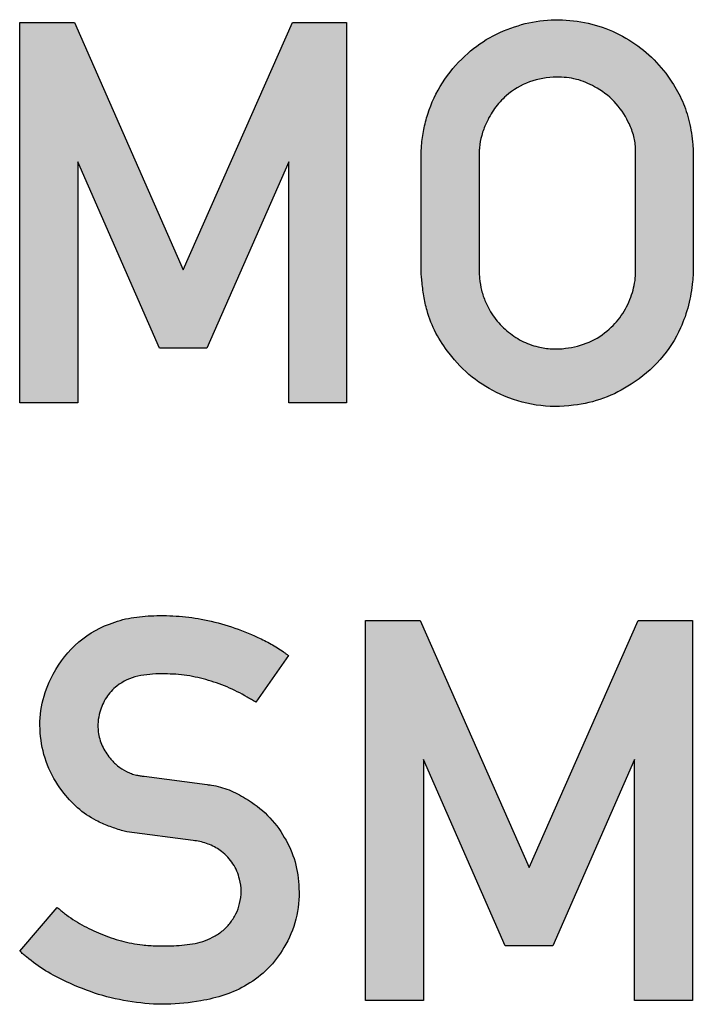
# Model space of a CAD drawing. Header units: millimetres. Extents: x 323 to 1308, y -2862 to -561.
# Tile 1 of 5: x 353 to 598, y -2862 to -2509. Entities that reach past the tile are written whole.
import ezdxf

# ---------------------------------------------------------------- set-up
doc = ezdxf.new("R2010")
doc.units = ezdxf.units.MM
doc.header["$LTSCALE"] = 5
doc.layers.add('Značka', color=7, linetype='Continuous')

msp = doc.modelspace()

# ---------------------------------------------------------------- hatches: boundary and pattern name
at = {"layer": 'Značka'}
h = msp.add_hatch(color=7, dxfattribs=at)
h.dxf.hatch_style = 1
h.paths.add_polyline_path([(833.1141529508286, -2646.4833953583), (833.1141529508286, -2510.403395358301), (853.7954781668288, -2510.403395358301), (853.7954781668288, -2626.9644205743), (920.5313781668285, -2626.9644205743), (920.5313781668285, -2646.4833953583)])
edge = h.paths.add_edge_path()
edge.add_arc((896.5636887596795, -2565.534595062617), 187.5223165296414, 176.9327655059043, 177.2776663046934, ccw=False)
edge.add_arc((771.7022282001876, -2558.843891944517), 62.48172375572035, 175.8978275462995, 176.9328198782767, ccw=False)
edge.add_arc((755.9379601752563, -2557.756512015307), 46.68007655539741, 168.816143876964, 175.8449174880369, ccw=False)
edge.add_arc((755.5285336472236, -2557.675109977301), 46.26263653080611, 161.6982445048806, 168.8166945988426, ccw=False)
edge.add_arc((756.4551255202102, -2557.163274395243), 46.98805345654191, 147.4734645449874, 162.6456333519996, ccw=False)
edge.add_arc((755.3336267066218, -2556.354855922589), 45.60785919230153, 131.9022965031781, 147.5721987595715, ccw=False)
edge.add_arc((755.9124649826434, -2554.688205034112), 44.78060351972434, 119.7193619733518, 133.8780914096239, ccw=False)
edge.add_arc((756.6169273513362, -2555.866966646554), 46.15356248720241, 106.03477966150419, 119.7534097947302, ccw=False)
edge.add_arc((757.8208324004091, -2556.095858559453), 46.71889975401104, 94.24845662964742, 107.37638287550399, ccw=False)
edge.add_arc((757.8337207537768, -2555.901183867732), 46.52572277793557, 81.10013104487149, 94.2820451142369, ccw=False)
edge.add_arc((758.8513495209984, -2555.891766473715), 46.3698521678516, 69.31148411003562, 82.34069703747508, ccw=False)
edge.add_arc((759.0671592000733, -2555.416837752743), 45.84931914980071, 56.19094870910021, 69.35410588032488, ccw=False)
edge.add_arc((759.7491982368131, -2556.133107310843), 46.07507220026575, 44.71256386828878, 57.39136169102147, ccw=False)
edge.add_arc((758.5391449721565, -2557.360904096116), 47.79881256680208, 32.49793953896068, 44.73796915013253, ccw=False)
edge.add_arc((761.0037109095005, -2556.995750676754), 45.53532508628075, 23.92126656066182, 33.7766519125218, ccw=False)
edge.add_arc((766.1772259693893, -2554.720812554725), 39.8837569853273, 12.760014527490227, 23.947458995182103, ccw=False)
edge.add_arc((761.0568203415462, -2556.459054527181), 45.26514814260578, 8.268595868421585, 13.47441546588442, ccw=False)
edge.add_arc((727.2644353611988, -2561.373744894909), 79.41305372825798, 5.303093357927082, 8.271329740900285, ccw=False)
edge.add_line((806.3375781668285, -2554.034045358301), (806.4022775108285, -2554.707377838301))
edge.add_line((806.4022775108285, -2554.707377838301), (806.4651529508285, -2555.3806705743))
edge.add_line((806.4651529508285, -2555.3806705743), (806.4651529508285, -2600.9532953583))
edge.add_arc((526.4283815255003, -2576.050018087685), 281.1418975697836, 354.70347469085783, 354.9181348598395, ccw=False)
edge.add_arc((712.8772560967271, -2593.334713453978), 93.89355038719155, 354.06016859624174, 354.70332923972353, ccw=False)
edge.add_arc((746.5730192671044, -2597.021883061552), 59.99740393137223, 346.0369194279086, 354.23244623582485, ccw=False)
edge.add_arc((761.1707327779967, -2600.665662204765), 44.95180276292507, 335.0979771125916, 346.0544218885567, ccw=False)
edge.add_arc((762.4553903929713, -2602.396000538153), 43.07027380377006, 318.4455996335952, 336.4663585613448, ccw=False)
edge.add_arc((759.6699612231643, -2600.100473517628), 46.67755810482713, 301.8821175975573, 318.60499796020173, ccw=False)
edge.add_arc((758.5198951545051, -2601.39465053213), 46.21588524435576, 290.17938931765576, 303.940672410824, ccw=False)
edge.add_arc((758.4905151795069, -2601.305176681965), 46.31000198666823, 276.4755900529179, 290.17532083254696, ccw=False)
edge.add_arc((757.3511208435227, -2600.450777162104), 47.29879336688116, 261.46043003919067, 277.7303738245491, ccw=False)
edge.add_arc((756.9621136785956, -2602.398669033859), 45.31483261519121, 244.6099909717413, 261.58111305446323, ccw=False)
edge.add_arc((755.6053546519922, -2602.320734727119), 44.82118067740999, 231.1060000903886, 246.21976812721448, ccw=False)
edge.add_arc((757.5997759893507, -2599.795504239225), 48.0388619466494, 217.0240590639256, 231.1456808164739, ccw=False)
edge.add_arc((755.3702423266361, -2600.009153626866), 46.14507593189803, 207.696109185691, 218.4793489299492, ccw=False)
edge.add_arc((749.9499989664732, -2602.829332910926), 40.03509372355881, 195.392204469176, 207.7278423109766, ccw=False)
edge.add_arc((754.6341566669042, -2600.955560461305), 45.05210510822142, 189.1839883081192, 196.1085723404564, ccw=False)
edge.add_arc((786.2437418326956, -2595.834182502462), 77.07388394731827, 185.1401053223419, 189.1919192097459, ccw=False)
edge.add_arc((865.1135045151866, -2587.616255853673), 156.3667384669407, 185.088338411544, 185.5500662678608, ccw=False)
edge.add_line((709.3629858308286, -2601.484667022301), (709.2530029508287, -2600.230370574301))
edge.add_line((709.2530029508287, -2600.230370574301), (709.2530029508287, -2556.628070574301))
edge = h.paths.add_edge_path(flags=16)
edge.add_line((729.9768529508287, -2556.713120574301), (729.9768529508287, -2600.2445453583))
edge.add_arc((850.0526710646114, -2592.168507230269), 120.3471000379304, 183.8477944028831, 184.2403103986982)
edge.add_arc((770.0943199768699, -2598.096719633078), 40.16928757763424, 184.2404850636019, 185.4169948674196)
edge.add_arc((758.9697125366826, -2599.148441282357), 28.99507641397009, 185.4232756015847, 194.033920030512)
edge.add_arc((756.2659288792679, -2599.833038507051), 26.20598348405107, 194.015322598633, 203.5623478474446)
edge.add_arc((756.0678350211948, -2600.525031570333), 25.75376688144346, 202.3272666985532, 216.7231877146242)
edge.add_arc((757.1332671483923, -2599.756164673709), 27.06749828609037, 216.6791546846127, 230.4537109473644)
edge.add_arc((757.5779028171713, -2600.471529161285), 26.81086193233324, 228.7473842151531, 242.3494229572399)
edge.add_arc((756.5685364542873, -2602.460973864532), 24.58021566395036, 242.2814358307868, 257.0040953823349)
edge.add_arc((757.0816922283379, -2602.717532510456), 24.45198865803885, 255.6971654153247, 267.2656686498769)
edge.add_arc((757.2457422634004, -2599.254536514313), 27.91886796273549, 267.2684163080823, 277.4761284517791)
edge.add_arc((757.5684883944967, -2597.67258938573), 29.45006850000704, 276.4530509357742, 293.3613000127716)
edge.add_arc((759.2071905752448, -2601.276853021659), 25.49159247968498, 293.1923347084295, 312.6275359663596)
edge.add_arc((760.0602514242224, -2600.954984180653), 25.16490869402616, 310.7018161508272, 327.5457622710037)
edge.add_arc((756.6833824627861, -2598.754147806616), 29.19543963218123, 327.4574592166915, 342.0094179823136)
edge.add_arc((759.7300540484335, -2598.968973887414), 26.24171896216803, 340.4007628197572, 348.0070264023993)
edge.add_arc((765.565868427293, -2600.208161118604), 20.27578951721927, 348.0056293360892, 357.773654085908)
edge.add_arc((761.4542711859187, -2599.843163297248), 24.39932352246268, 357.2922615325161, 358.3244697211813)
edge.add_line((785.8431625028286, -2600.556583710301), (785.8547029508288, -2600.116970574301))
edge.add_line((785.8547029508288, -2600.116970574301), (785.8547029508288, -2556.812345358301))
edge.add_arc((716.6812490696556, -2555.652181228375), 69.18318222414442, 359.0391360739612, 359.6793848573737)
edge.add_arc((762.8895181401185, -2555.91050008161), 22.97419111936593, 359.6787473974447, 361.6043721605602)
edge.add_arc((766.611064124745, -2555.940870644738), 19.25542449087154, 2.004750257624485, 16.33490552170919)
edge.add_arc((760.8067180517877, -2557.626650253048), 25.2996052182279, 16.30150420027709, 27.36673366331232)
edge.add_arc((757.0956416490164, -2558.605639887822), 29.05741607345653, 25.71708485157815, 43.30806408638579)
edge.add_arc((758.9212084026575, -2556.790484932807), 26.48403103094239, 43.15954388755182, 62.31465140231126)
edge.add_arc((758.6049646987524, -2555.217045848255), 25.25790795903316, 60.02047006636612, 76.00661059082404)
edge.add_arc((758.2583053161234, -2556.587677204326), 26.67169009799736, 75.99599962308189, 91.25357223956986)
edge.add_arc((757.60114943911, -2557.908690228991), 27.98641657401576, 89.84921112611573, 110.0838464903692)
edge.add_arc((756.4487096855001, -2555.150627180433), 25.00069221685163, 109.7738689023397, 132.1902614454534)
edge.add_arc((755.4022091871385, -2555.313834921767), 24.43482314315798, 130.1146669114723, 144.4983107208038)
edge.add_arc((759.9013574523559, -2558.534144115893), 29.96769420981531, 144.4813484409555, 156.2496676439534)
edge.add_arc((758.6859789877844, -2558.690513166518), 28.92514400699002, 154.9964511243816, 164.0506596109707)
edge.add_arc((752.361853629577, -2556.891640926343), 22.35015985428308, 164.0297288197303, 175.6499732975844)
edge.add_arc((756.6756840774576, -2557.571018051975), 26.70539023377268, 174.8985658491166, 176.5288122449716)
edge.add_arc((810.1052899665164, -2560.812232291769), 80.23321715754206, 176.5286074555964, 177.0714860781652)
h.paths.add_polyline_path([(641.1421281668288, -2646.4833953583), (641.1421281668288, -2528.745845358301), (603.3090529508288, -2528.745845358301), (603.3090529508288, -2510.417570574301), (699.5998281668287, -2510.417570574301), (699.5998281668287, -2528.745845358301), (661.7525781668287, -2528.745845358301), (661.7525781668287, -2646.4833953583)])
edge = h.paths.add_edge_path()
edge.add_arc((683.7685887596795, -2565.534595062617), 187.5223165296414, 176.9327655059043, 177.2776663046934, ccw=False)
edge.add_arc((558.9071282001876, -2558.843891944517), 62.48172375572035, 175.8978275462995, 176.9328198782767, ccw=False)
edge.add_arc((543.1428601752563, -2557.756512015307), 46.68007655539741, 168.816143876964, 175.8449174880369, ccw=False)
edge.add_arc((542.7334336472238, -2557.675109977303), 46.26263653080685, 161.6982445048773, 168.8166945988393, ccw=False)
edge.add_arc((543.6600255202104, -2557.163274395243), 46.98805345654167, 147.4734645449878, 162.6456333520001, ccw=False)
edge.add_arc((542.5385267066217, -2556.354855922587), 45.60785919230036, 131.9022965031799, 147.5721987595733, ccw=False)
edge.add_arc((543.1173649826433, -2554.688205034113), 44.78060351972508, 119.7193619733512, 133.8780914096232, ccw=False)
edge.add_arc((543.8218273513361, -2555.866966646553), 46.15356248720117, 106.0347796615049, 119.753409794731, ccw=False)
edge.add_arc((545.025732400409, -2556.095858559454), 46.71889975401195, 94.24845662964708, 107.3763828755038, ccw=False)
edge.add_arc((545.0386207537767, -2555.901183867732), 46.52572277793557, 81.10013104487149, 94.2820451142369, ccw=False)
edge.add_arc((546.0562495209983, -2555.891766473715), 46.36985216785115, 69.31148411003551, 82.34069703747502, ccw=False)
edge.add_arc((546.2720592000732, -2555.416837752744), 45.84931914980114, 56.19094870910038, 69.35410588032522, ccw=False)
edge.add_arc((546.9540982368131, -2556.133107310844), 46.07507220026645, 44.71256386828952, 57.39136169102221, ccw=False)
edge.add_arc((545.7440449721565, -2557.360904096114), 47.7988125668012, 32.49793953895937, 44.73796915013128, ccw=False)
edge.add_arc((548.2086109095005, -2556.995750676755), 45.53532508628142, 23.921266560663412, 33.77665191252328, ccw=False)
edge.add_arc((553.3821259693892, -2554.720812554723), 39.88375698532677, 12.760014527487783, 23.94745899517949, ccw=False)
edge.add_arc((548.2617203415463, -2556.459054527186), 45.26514814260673, 8.268595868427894, 13.474415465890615, ccw=False)
edge.add_arc((514.4693353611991, -2561.373744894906), 79.41305372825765, 5.303093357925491, 8.271329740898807, ccw=False)
edge.add_line((593.5424781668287, -2554.034045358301), (593.6071775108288, -2554.707377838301))
edge.add_line((593.6071775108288, -2554.707377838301), (593.6700529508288, -2555.3806705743))
edge.add_line((593.6700529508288, -2555.3806705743), (593.6700529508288, -2600.9532953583))
edge.add_arc((313.6332815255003, -2576.050018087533), 281.1418975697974, 354.70347469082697, 354.9181348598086, ccw=False)
edge.add_arc((500.0821560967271, -2593.334713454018), 93.89355038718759, 354.06016859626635, 354.7033292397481, ccw=False)
edge.add_arc((533.7779192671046, -2597.021883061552), 59.99740393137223, 346.0369194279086, 354.23244623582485, ccw=False)
edge.add_arc((548.3756327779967, -2600.665662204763), 44.95180276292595, 335.0979771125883, 346.0544218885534, ccw=False)
edge.add_arc((549.6602903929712, -2602.396000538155), 43.07027380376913, 318.44559963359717, 336.4663585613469, ccw=False)
edge.add_arc((546.8748612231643, -2600.100473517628), 46.67755810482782, 301.88211759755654, 318.604997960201, ccw=False)
edge.add_arc((545.724795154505, -2601.39465053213), 46.21588524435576, 290.17938931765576, 303.940672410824, ccw=False)
edge.add_arc((545.6954151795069, -2601.305176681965), 46.31000198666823, 276.4755900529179, 290.17532083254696, ccw=False)
edge.add_arc((544.5560208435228, -2600.450777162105), 47.29879336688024, 261.46043003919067, 277.7303738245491, ccw=False)
edge.add_arc((544.1670136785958, -2602.398669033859), 45.31483261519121, 244.6099909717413, 261.58111305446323, ccw=False)
edge.add_arc((542.8102546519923, -2602.320734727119), 44.82118067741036, 231.1060000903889, 246.2197681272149, ccw=False)
edge.add_arc((544.8046759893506, -2599.795504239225), 48.03886194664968, 217.024059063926, 231.1456808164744, ccw=False)
edge.add_arc((542.5751423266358, -2600.009153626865), 46.14507593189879, 207.6961091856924, 218.4793489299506, ccw=False)
edge.add_arc((537.1548989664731, -2602.829332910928), 40.03509372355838, 195.3922044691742, 207.7278423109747, ccw=False)
edge.add_arc((541.8390566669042, -2600.955560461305), 45.05210510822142, 189.1839883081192, 196.1085723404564, ccw=False)
edge.add_arc((573.4486418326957, -2595.834182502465), 77.07388394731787, 185.1401053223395, 189.1919192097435, ccw=False)
edge.add_arc((652.3184045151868, -2587.616255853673), 156.3667384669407, 185.088338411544, 185.5500662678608, ccw=False)
edge.add_line((496.5678858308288, -2601.484667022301), (496.4579029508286, -2600.230370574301))
edge.add_line((496.4579029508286, -2600.230370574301), (496.4579029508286, -2556.628070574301))
edge = h.paths.add_edge_path(flags=16)
edge.add_line((517.1817529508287, -2556.713120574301), (517.1817529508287, -2600.2445453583))
edge.add_arc((637.2575710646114, -2592.168507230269), 120.3471000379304, 183.8477944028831, 184.2403103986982)
edge.add_arc((557.2992199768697, -2598.096719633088), 40.16928757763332, 184.2404850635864, 185.4169948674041)
edge.add_arc((546.1746125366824, -2599.148441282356), 28.99507641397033, 185.4232756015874, 194.0339200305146)
edge.add_arc((543.4708288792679, -2599.833038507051), 26.20598348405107, 194.015322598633, 203.5623478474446)
edge.add_arc((543.2727350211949, -2600.525031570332), 25.75376688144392, 202.327266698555, 216.723187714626)
edge.add_arc((544.3381671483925, -2599.756164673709), 27.06749828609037, 216.6791546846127, 230.4537109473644)
edge.add_arc((544.7828028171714, -2600.471529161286), 26.81086193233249, 228.747384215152, 242.3494229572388)
edge.add_arc((543.7734364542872, -2602.460973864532), 24.58021566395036, 242.2814358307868, 257.0040953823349)
edge.add_arc((544.2865922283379, -2602.717532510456), 24.45198865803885, 255.6971654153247, 267.2656686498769)
edge.add_arc((544.4506422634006, -2599.254536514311), 27.91886796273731, 267.268416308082, 277.4761284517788)
edge.add_arc((544.773388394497, -2597.67258938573), 29.45006850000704, 276.4530509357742, 293.3613000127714)
edge.add_arc((546.4120905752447, -2601.27685302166), 25.49159247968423, 293.1923347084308, 312.6275359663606)
edge.add_arc((547.2651514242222, -2600.954984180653), 25.16490869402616, 310.7018161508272, 327.5457622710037)
edge.add_arc((543.8882824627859, -2598.754147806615), 29.19543963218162, 327.4574592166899, 342.009417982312)
edge.add_arc((546.9349540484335, -2598.968973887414), 26.24171896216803, 340.4007628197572, 348.0070264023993)
edge.add_arc((552.7707684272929, -2600.208161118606), 20.27578951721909, 348.0056293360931, 357.7736540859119)
edge.add_arc((548.6591711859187, -2599.843163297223), 24.39932352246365, 357.2922615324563, 358.3244697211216)
edge.add_line((573.0480625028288, -2600.556583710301), (573.0596029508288, -2600.116970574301))
edge.add_line((573.0596029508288, -2600.116970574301), (573.0596029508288, -2556.812345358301))
edge.add_arc((503.8861490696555, -2555.652181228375), 69.18318222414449, 359.0391360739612, 359.6793848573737)
edge.add_arc((550.0944181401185, -2555.91050008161), 22.97419111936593, 359.6787473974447, 361.6043721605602)
edge.add_arc((553.8159641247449, -2555.940870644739), 19.25542449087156, 2.004750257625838, 16.33490552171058)
edge.add_arc((548.0116180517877, -2557.626650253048), 25.29960521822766, 16.30150420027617, 27.3667336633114)
edge.add_arc((544.3005416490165, -2558.605639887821), 29.05741607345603, 25.71708485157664, 43.30806408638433)
edge.add_arc((546.1261084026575, -2556.790484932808), 26.48403103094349, 43.15954388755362, 62.31465140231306)
edge.add_arc((545.8098646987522, -2555.217045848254), 25.25790795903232, 60.02047006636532, 76.00661059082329)
edge.add_arc((545.4632053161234, -2556.587677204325), 26.67169009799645, 75.99599962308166, 91.25357223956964)
edge.add_arc((544.8060494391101, -2557.908690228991), 27.98641657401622, 89.84921112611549, 110.0838464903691)
edge.add_arc((543.6536096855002, -2555.150627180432), 25.00069221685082, 109.7738689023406, 132.1902614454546)
edge.add_arc((542.6071091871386, -2555.313834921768), 24.43482314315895, 130.11466691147, 144.4983107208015)
edge.add_arc((547.106257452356, -2558.534144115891), 29.96769420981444, 144.4813484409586, 156.2496676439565)
edge.add_arc((545.8908789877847, -2558.690513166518), 28.92514400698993, 154.9964511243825, 164.0506596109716)
edge.add_arc((539.5667536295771, -2556.891640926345), 22.35015985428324, 164.0297288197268, 175.6499732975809)
edge.add_arc((543.8805840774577, -2557.571018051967), 26.7053902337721, 174.8985658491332, 176.5288122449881)
edge.add_arc((597.3101899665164, -2560.812232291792), 80.23321715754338, 176.5286074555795, 177.0714860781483)
h.paths.add_polyline_path([(352.9643781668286, -2646.469220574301), (352.9643781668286, -2510.417570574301), (372.4550029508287, -2510.417570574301), (411.3937281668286, -2598.8270453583), (450.4175029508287, -2510.417570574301), (469.7947281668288, -2510.417570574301), (469.7947281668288, -2646.469220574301), (449.0850529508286, -2646.469220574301), (449.0850529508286, -2560.1718205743), (419.8562029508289, -2626.9077205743), (402.8887281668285, -2626.9077205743), (373.6882281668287, -2560.1718205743), (373.6882281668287, -2646.469220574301)])
h = msp.add_hatch(color=7, dxfattribs=at)
h.dxf.hatch_style = 1
h.paths.add_polyline_path([(1068.617603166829, -2860.309220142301), (1023.569453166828, -2724.2433953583), (1045.668278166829, -2724.2433953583), (1077.179303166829, -2828.7981953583), (1108.775378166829, -2724.2433953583), (1130.675753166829, -2724.2433953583), (1085.712653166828, -2860.309220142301)])
edge = h.paths.add_edge_path()
edge.add_arc((1104.028988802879, -2779.374537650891), 187.5223136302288, 176.9327830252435, 177.2776838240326, ccw=False)
edge.add_arc((979.1675281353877, -2772.683899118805), 62.48172420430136, 175.8978209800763, 176.9328133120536, ccw=False)
edge.add_arc((963.4032602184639, -2771.596512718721), 46.68007664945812, 168.8161430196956, 175.8449166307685, ccw=False)
edge.add_arc((962.9938337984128, -2771.515111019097), 46.26263679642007, 161.6982432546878, 168.8166933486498, ccw=False)
edge.add_arc((963.920425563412, -2771.003273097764), 46.98805290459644, 147.473465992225, 162.6456347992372, ccw=False)
edge.add_arc((962.7989267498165, -2770.19485717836), 45.60786001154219, 131.9022952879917, 147.5721975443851, ccw=False)
edge.add_arc((963.3777650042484, -2768.528203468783), 44.78060225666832, 119.719363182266, 133.8780926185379, ccw=False)
edge.add_arc((964.082227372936, -2769.70696826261), 46.15356398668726, 106.03477887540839, 119.75340900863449, ccw=False)
edge.add_arc((965.2861324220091, -2769.935856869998), 46.71889808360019, 94.24845702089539, 107.37638326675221, ccw=False)
edge.add_arc((965.2990206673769, -2769.741184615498), 46.52572353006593, 81.10013108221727, 94.28204515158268, ccw=False)
edge.add_arc((966.3166494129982, -2769.731765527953), 46.36985124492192, 69.3114838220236, 82.34069674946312, ccw=False)
edge.add_arc((966.5324592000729, -2769.256839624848), 45.84932082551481, 56.19094978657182, 69.35410695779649, ccw=False)
edge.add_arc((967.2144982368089, -2769.973105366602), 46.07507067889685, 44.71256233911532, 57.39136016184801, ccw=False)
edge.add_arc((966.0044448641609, -2771.200905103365), 47.79881319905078, 32.49794048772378, 44.73797009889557, ccw=False)
edge.add_arc((968.4690109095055, -2770.835750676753), 45.53532508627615, 23.921266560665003, 33.77665191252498, ccw=False)
edge.add_arc((973.6425260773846, -2768.560813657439), 39.88375733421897, 12.760016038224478, 23.947460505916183, ccw=False)
edge.add_arc((968.5221205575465, -2770.299054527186), 45.26514814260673, 8.268595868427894, 13.474415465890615, ccw=False)
edge.add_arc((934.7297354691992, -2775.213740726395), 79.4130532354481, 5.303090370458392, 8.271326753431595, ccw=False)
edge.add_line((1013.802878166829, -2767.874045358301), (1013.867577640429, -2768.547377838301))
edge.add_line((1013.867577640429, -2768.547377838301), (1013.930453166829, -2769.220670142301))
edge.add_line((1013.930453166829, -2769.220670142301), (1013.930453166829, -2814.793295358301))
edge.add_arc((733.8936816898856, -2789.890006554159), 281.1418986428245, 354.7034723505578, 354.91813251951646, ccw=False)
edge.add_arc((920.3425562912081, -2807.174717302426), 93.89355001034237, 354.06017093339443, 354.7033315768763, ccw=False)
edge.add_arc((954.0383193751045, -2810.861881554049), 59.99740419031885, 346.03691800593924, 354.2324448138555, ccw=False)
edge.add_arc((968.6360350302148, -2814.505661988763), 44.95180062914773, 335.0979761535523, 346.0544209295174, ccw=False)
edge.add_arc((969.920689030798, -2816.236000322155), 43.07027496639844, 318.4456006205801, 336.4663595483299, ccw=False)
edge.add_arc((967.1352613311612, -2813.940474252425), 46.67755753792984, 301.88211818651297, 318.6049985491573, ccw=False)
edge.add_arc((965.985195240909, -2815.234649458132), 46.21588620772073, 290.17938870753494, 303.9406718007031, ccw=False)
edge.add_arc((965.9558170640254, -2815.145177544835), 46.31000051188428, 276.47558818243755, 290.17531896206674, ccw=False)
edge.add_arc((964.8164193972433, -2814.290775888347), 47.29879442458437, 261.4604318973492, 277.73037568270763, ccw=False)
edge.add_arc((964.4274136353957, -2816.238669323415), 45.31483233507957, 244.6099908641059, 261.58111294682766, ccw=False)
edge.add_arc((963.0706546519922, -2816.160734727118), 44.82118067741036, 231.1060000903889, 246.2197681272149, ccw=False)
edge.add_arc((965.0650777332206, -2813.635504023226), 48.03886320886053, 217.0240576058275, 231.1456793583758, ccw=False)
edge.add_arc((962.8355399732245, -2813.849152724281), 46.14507438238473, 207.6961114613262, 218.4793512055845, ccw=False)
edge.add_arc((957.415299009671, -2816.669334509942), 40.03509313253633, 195.3922023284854, 207.7278401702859, ccw=False)
edge.add_arc((962.0994567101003, -2814.795557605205), 45.05210573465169, 189.1839918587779, 196.108575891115, ccw=False)
edge.add_arc((993.7090418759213, -2809.674187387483), 77.07388333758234, 185.140101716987, 189.191915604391, ccw=False)
edge.add_arc((1072.578804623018, -2801.456229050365), 156.3667409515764, 185.088348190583, 185.5500760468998, ccw=False)
edge.add_line((916.8282858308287, -2815.324667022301), (916.7183031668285, -2814.070370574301))
edge.add_line((916.7183031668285, -2814.070370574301), (916.7183031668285, -2770.468070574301))
edge = h.paths.add_edge_path(flags=16)
edge.add_line((937.4421531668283, -2770.5531205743), (937.4421531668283, -2814.0845453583))
edge.add_arc((1057.517971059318, -2806.008551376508), 120.3470968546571, 183.8477734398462, 184.2402894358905)
edge.add_arc((977.5596199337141, -2811.936715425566), 40.16928793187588, 184.2404910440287, 185.4170008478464)
edge.add_arc((966.4350124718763, -2812.988442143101), 28.99507626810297, 185.4232739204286, 194.0339183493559)
edge.add_arc((963.7312289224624, -2813.673036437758), 26.20598415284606, 194.0153268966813, 203.5623521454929)
edge.add_arc((963.5331350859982, -2814.365032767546), 25.75376628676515, 202.3272643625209, 216.7231853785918)
edge.add_arc((964.598567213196, -2813.596163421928), 27.067499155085, 216.6791566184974, 230.4537128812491)
edge.add_arc((965.0432029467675, -2814.31152988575), 26.81086133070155, 228.7473833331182, 242.3494220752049)
edge.add_arc((964.0338365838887, -2816.300973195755), 24.58021629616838, 242.2814363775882, 257.0040959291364)
edge.add_arc((964.54699233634, -2816.557533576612), 24.45198759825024, 255.6971650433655, 267.2656682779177)
edge.add_arc((964.7110423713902, -2813.094535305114), 27.91886917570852, 267.2684162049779, 277.4761283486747)
edge.add_arc((965.0337884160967, -2811.512590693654), 29.45006722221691, 276.4530515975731, 293.3613006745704)
edge.add_arc((966.6724905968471, -2815.116851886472), 25.49159344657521, 293.1923333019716, 312.6275345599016)
edge.add_arc((967.5255515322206, -2814.794984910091), 25.16490821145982, 310.7018174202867, 327.5457635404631)
edge.add_arc((964.148682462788, -2812.594147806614), 29.19543963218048, 327.4574592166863, 342.0094179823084)
edge.add_arc((967.1953539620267, -2812.808975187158), 26.24171860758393, 340.4007655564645, 348.0070291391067)
edge.add_arc((973.031168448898, -2814.048158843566), 20.27578979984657, 348.005622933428, 357.7736476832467)
edge.add_arc((968.9195712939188, -2813.68317528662), 24.39932306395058, 357.2922896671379, 358.3244978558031)
edge.add_line((993.3084625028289, -2814.396583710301), (993.3200031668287, -2813.956970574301))
edge.add_line((993.3200031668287, -2813.956970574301), (993.3200031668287, -2770.652345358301))
edge.add_arc((924.1465491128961, -2769.492212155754), 69.1831818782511, 359.0391616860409, 359.6794104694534)
edge.add_arc((970.3548053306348, -2769.750489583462), 22.97420385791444, 359.6787213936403, 361.6043461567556)
edge.add_arc((974.0763659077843, -2769.780871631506), 19.25542297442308, 2.004754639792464, 16.3349099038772)
edge.add_arc((968.2720181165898, -2771.46664869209), 25.29960463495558, 16.30150090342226, 27.36673036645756)
edge.add_arc((964.5609418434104, -2772.445640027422), 29.05741615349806, 25.71708508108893, 43.30806431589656)
edge.add_arc((966.38650859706, -2770.630484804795), 26.48403092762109, 43.15954371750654, 62.3146512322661)
edge.add_arc((966.0702647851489, -2769.057046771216), 25.25790882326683, 60.02047085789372, 76.00661138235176)
edge.add_arc((965.7236054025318, -2770.427676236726), 26.67168912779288, 75.99599939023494, 91.25357200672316)
edge.add_arc((965.0664495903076, -2771.748690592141), 27.98641693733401, 89.84921099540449, 110.083846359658)
edge.add_arc((963.9140097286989, -2768.990627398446), 25.0006924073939, 109.7738686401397, 132.1902611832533)
edge.add_arc((962.8675091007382, -2769.153835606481), 24.43482361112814, 130.1146657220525, 144.4983095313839)
edge.add_arc((967.3666574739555, -2772.374142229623), 29.96769327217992, 144.4813515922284, 156.2496707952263)
edge.add_arc((966.15127916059, -2772.530513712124), 28.92514419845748, 154.9964501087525, 164.0506585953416)
edge.add_arc((959.8271536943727, -2770.731641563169), 22.35015996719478, 164.0297272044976, 175.6499716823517)
edge.add_arc((964.1409840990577, -2771.41101653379), 26.70539012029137, 174.8985690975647, 176.5288154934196)
edge.add_arc((1017.570590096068, -2774.652214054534), 80.23321613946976, 176.5286204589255, 177.0714990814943)
h.paths.add_polyline_path([(792.7721029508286, -2860.323395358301), (792.7721029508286, -2724.2433953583), (813.3825529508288, -2724.2433953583), (813.3825529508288, -2782.630220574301), (869.331278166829, -2782.630220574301), (869.331278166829, -2724.2433953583), (890.0551281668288, -2724.2433953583), (890.0551281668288, -2860.323395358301), (869.331278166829, -2860.323395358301), (869.331278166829, -2800.8734453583), (813.3825529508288, -2800.8734453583), (813.3825529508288, -2860.323395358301)])
edge = h.paths.add_edge_path()
edge.add_arc((603.2248256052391, -2788.52818867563), 168.8697249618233, 347.89134502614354, 348.7658581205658, ccw=False)
edge.add_arc((713.2354580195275, -2812.129165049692), 56.35596878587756, 345.2691163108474, 347.8907068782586, ccw=False)
edge.add_arc((724.6129282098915, -2814.893388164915), 44.65012237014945, 327.99863056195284, 344.98720582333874, ccw=False)
edge.add_arc((723.6786324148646, -2814.429241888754), 45.68852052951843, 311.34775151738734, 328.1259267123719, ccw=False)
edge.add_arc((722.1625124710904, -2815.42051182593), 45.98092418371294, 293.58690857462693, 313.58257490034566, ccw=False)
edge.add_arc((721.9822020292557, -2815.264766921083), 46.19592127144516, 273.81782775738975, 293.71456620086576, ccw=False)
edge.add_arc((720.2822823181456, -2815.550422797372), 46.05603565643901, 257.2501392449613, 275.95206672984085, ccw=False)
edge.add_arc((720.0472085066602, -2816.143559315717), 45.42575108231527, 238.477414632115, 257.3742206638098, ccw=False)
edge.add_arc((719.3459403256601, -2814.790807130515), 46.23065981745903, 221.2869029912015, 240.0950386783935, ccw=False)
edge.add_arc((721.986663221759, -2812.353639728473), 49.82313384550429, 203.8660203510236, 221.3891321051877, ccw=False)
edge.add_arc((715.5139205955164, -2813.565120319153), 43.43997103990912, 194.6269349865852, 205.8593453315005, ccw=False)
edge.add_arc((705.2481759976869, -2816.222063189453), 32.83599795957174, 180.0050731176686, 194.664479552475, ccw=False)
edge.add_arc((711.3798743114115, -2815.660988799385), 38.97177720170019, 179.3498463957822, 180.8291873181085, ccw=False)
edge.add_arc((789.5154421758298, -2816.547167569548), 117.1123702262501, 178.8575314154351, 179.350085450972, ccw=False)
edge.add_line((672.4263529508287, -2814.2121205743), (672.4263529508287, -2768.526095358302))
edge.add_arc((841.8930970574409, -2780.427662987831), 169.8841507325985, 175.5176211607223, 175.9827410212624, ccw=False)
edge.add_arc((729.1313556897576, -2771.588452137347), 56.77649420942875, 174.1242394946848, 175.5171813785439, ccw=False)
edge.add_arc((717.5579974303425, -2770.575046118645), 45.16054147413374, 156.4537355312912, 173.900053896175, ccw=False)
edge.add_arc((717.6084803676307, -2770.446653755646), 45.15574017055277, 139.0344528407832, 156.6286713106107, ccw=False)
edge.add_arc((718.428212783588, -2768.517825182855), 44.55481041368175, 124.83284548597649, 141.5993715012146, ccw=False)
edge.add_arc((719.6327892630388, -2770.175930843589), 46.60387354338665, 108.90552899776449, 124.8840619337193, ccw=False)
edge.add_arc((720.994607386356, -2769.87444180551), 46.78042724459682, 97.04128093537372, 110.6033713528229, ccw=False)
edge.add_arc((720.8808077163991, -2768.754234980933), 45.65472536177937, 83.19387703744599, 97.07187548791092, ccw=False)
edge.add_arc((721.7366927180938, -2769.569879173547), 46.37285124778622, 68.79823353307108, 84.3634214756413, ccw=False)
edge.add_arc((721.3717658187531, -2770.698314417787), 47.55693116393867, 53.68167463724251, 68.88000986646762, ccw=False)
edge.add_arc((722.9651517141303, -2770.658245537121), 46.59797146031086, 42.86749157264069, 55.23127938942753, ccw=False)
edge.add_arc((723.9327195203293, -2769.782458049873), 45.29301317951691, 30.207169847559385, 42.88817599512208, ccw=False)
edge.add_arc((726.0021349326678, -2769.580604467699), 43.4116949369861, 22.58363923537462, 31.35118551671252, ccw=False)
edge.add_arc((728.5177224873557, -2768.548826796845), 40.69276974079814, 13.283391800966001, 22.60251282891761, ccw=False)
edge.add_arc((717.5639524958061, -2771.677883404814), 52.07511527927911, 11.656071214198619, 13.864905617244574, ccw=False)
edge.add_arc((615.5755007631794, -2792.716591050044), 156.2109472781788, 10.919570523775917, 11.655873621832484, ccw=False)
edge.add_line((768.9581029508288, -2763.125420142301), (747.6530781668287, -2763.125420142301))
edge.add_arc((649.0101836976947, -2801.608676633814), 105.8838120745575, 21.31209926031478, 22.5049491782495)
edge.add_arc((714.2300707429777, -2774.58756645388), 35.28796190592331, 22.5056272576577, 26.08488439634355)
edge.add_arc((721.7057362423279, -2771.047799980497), 27.01751273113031, 26.31359770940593, 40.22619238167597)
edge.add_arc((722.1741278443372, -2770.610352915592), 26.3774078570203, 40.15776790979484, 54.50523893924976)
edge.add_arc((721.5365203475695, -2770.176948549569), 26.40600810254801, 52.83259057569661, 70.8395439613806)
edge.add_arc((721.4061873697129, -2770.391502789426), 26.65150600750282, 70.72626360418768, 88.57879374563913)
edge.add_arc((720.530102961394, -2770.095853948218), 26.39245705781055, 86.66119735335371, 103.4311618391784)
edge.add_arc((720.4940963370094, -2770.066892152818), 26.35593905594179, 103.3696513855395, 120.1552504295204)
edge.add_arc((719.9947601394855, -2770.635382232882), 26.60632686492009, 118.6103018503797, 134.6233124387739)
edge.add_arc((719.7887000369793, -2770.495344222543), 26.36195498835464, 134.5183519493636, 150.6012069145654)
edge.add_arc((719.5165247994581, -2771.103877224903), 26.43188522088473, 149.1622050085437, 158.0417338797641)
edge.add_arc((721.8105538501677, -2772.028239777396), 28.90514525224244, 158.0427306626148, 166.15207900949)
edge.add_arc((718.7163861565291, -2771.615200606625), 25.80428617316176, 165.3981400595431, 170.4508260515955)
edge.add_arc((712.6879157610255, -2770.602742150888), 19.69138801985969, 170.446002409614, 177.0496656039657)
edge.add_arc((716.4338948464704, -2770.918039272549), 23.44894809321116, 176.7513889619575, 178.2241354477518)
edge.add_arc((763.3857983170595, -2772.373899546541), 70.423417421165, 178.2240259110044, 178.7145794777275)
edge.add_line((692.980102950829, -2770.794095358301), (692.980102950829, -2813.843570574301))
edge.add_arc((814.08276819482, -2804.619500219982), 121.4534437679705, 184.3556582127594, 184.7783043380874)
edge.add_arc((733.5419821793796, -2811.351628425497), 40.63178972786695, 184.7788086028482, 186.0436920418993)
edge.add_arc((722.831507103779, -2812.484610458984), 29.86155652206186, 186.0455860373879, 199.6820848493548)
edge.add_arc((719.411954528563, -2813.754819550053), 26.21401811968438, 199.5852804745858, 215.1718356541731)
edge.add_arc((719.0751741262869, -2815.156721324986), 25.14920947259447, 213.0025341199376, 229.4805516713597)
edge.add_arc((719.9417856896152, -2814.190396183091), 26.44685676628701, 229.4134823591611, 245.116398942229)
edge.add_arc((720.7772858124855, -2814.247583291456), 26.75796657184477, 243.4416968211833, 259.854064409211)
edge.add_arc((720.7159044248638, -2814.750640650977), 26.25197833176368, 259.7925278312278, 276.5211221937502)
edge.add_arc((721.380003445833, -2814.221070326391), 26.71240462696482, 274.9767151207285, 293.8707285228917)
edge.add_arc((721.3242194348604, -2813.921512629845), 27.00900402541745, 293.7217855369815, 312.4244882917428)
edge.add_arc((722.408717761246, -2813.822157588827), 26.36500058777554, 310.5387709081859, 323.9958607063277)
edge.add_arc((722.7684484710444, -2814.05659605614), 25.93618360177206, 323.9476785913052, 337.5077672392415)
edge.add_arc((715.8848423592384, -2810.582318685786), 33.63022028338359, 336.5253421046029, 338.8627690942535)
edge.add_arc((653.2983812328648, -2786.386653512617), 100.7308561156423, 338.8633930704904, 339.6433353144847)
edge.add_line((747.7381281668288, -2821.4271953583), (768.8588781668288, -2821.4271953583))
h.paths.add_polyline_path([(625.1527281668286, -2860.323395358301), (625.1527281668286, -2724.257570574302), (645.7773529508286, -2724.257570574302), (645.7773529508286, -2860.323395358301)])
h.paths.add_polyline_path([(476.5703781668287, -2860.309220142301), (476.5703781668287, -2724.257570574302), (496.0610029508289, -2724.257570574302), (534.9997281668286, -2812.667045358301), (574.0235029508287, -2724.257570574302), (593.4007281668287, -2724.257570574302), (593.4007281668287, -2860.309220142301), (572.6910529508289, -2860.309220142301), (572.6910529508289, -2774.011820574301), (543.4622029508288, -2840.747720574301), (526.4947281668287, -2840.747720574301), (497.2942281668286, -2774.011820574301), (497.2942281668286, -2860.309220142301)])
edge = h.paths.add_edge_path()
edge.add_arc((480.0332518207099, -2692.94207106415), 175.7489542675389, 229.6875078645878, 230.2326718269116)
edge.add_arc((405.0089653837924, -2783.09398008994), 58.46293525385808, 230.2323698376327, 231.8701245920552)
edge.add_arc((398.3123973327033, -2791.313098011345), 47.86328693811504, 232.1008562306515, 241.0583999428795)
edge.add_arc((403.5436659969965, -2781.868600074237), 58.65979869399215, 241.050984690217, 248.4028354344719)
edge.add_arc((404.8462559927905, -2781.806144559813), 59.20924746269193, 247.2530030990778, 254.7323919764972)
edge.add_arc((401.9332567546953, -2792.562139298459), 48.06580175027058, 254.7059740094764, 263.8445087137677)
edge.add_arc((402.9988914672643, -2788.740521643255), 51.98371126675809, 263.1283879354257, 268.7375446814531)
edge.add_arc((403.8198790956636, -2750.909041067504), 89.82409775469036, 268.7456603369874, 272.0285834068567)
edge.add_arc((406.2131429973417, -2785.909876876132), 54.77261322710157, 270.8225869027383, 278.9124477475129)
edge.add_arc((411.2348692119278, -2817.631514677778), 22.65603207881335, 278.7945493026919, 298.0343649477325)
edge.add_arc((413.9170810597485, -2821.497262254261), 17.9916530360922, 296.2806912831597, 308.9193598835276)
edge.add_arc((414.0456952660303, -2821.62366380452), 17.81252191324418, 308.8529142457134, 321.681638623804)
edge.add_arc((414.4343948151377, -2821.59146478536), 17.52954366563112, 320.8113004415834, 333.9322439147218)
edge.add_arc((414.3440556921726, -2821.536495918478), 17.63485087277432, 333.9007964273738, 346.9323145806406)
edge.add_arc((414.571554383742, -2821.208254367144), 17.49139840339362, 345.7163684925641, 360.0956004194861)
edge.add_arc((414.934220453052, -2821.198763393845), 17.12871930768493, 0.0658771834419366, 14.81032474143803)
edge.add_arc((414.513500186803, -2820.881089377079), 17.45918324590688, 13.44939265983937, 33.07745659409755)
edge.add_arc((415.043398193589, -2820.461463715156), 16.78625991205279, 32.8644186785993, 53.25107469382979)
edge.add_arc((414.2624201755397, -2820.55915703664), 17.34108728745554, 51.37628937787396, 67.80877790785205)
edge.add_arc((412.8947968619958, -2823.820325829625), 20.87727479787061, 67.7138724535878, 81.28724971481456)
edge.add_arc((410.9505290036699, -2832.260168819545), 29.52125411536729, 80.03850272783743, 81.18162201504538)
edge.add_line((415.4762201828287, -2803.0878777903), (414.8949529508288, -2802.9996953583))
edge.add_line((414.8949529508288, -2802.9996953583), (391.1801781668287, -2799.966245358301))
edge.add_line((391.1801781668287, -2799.966245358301), (390.2230817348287, -2799.684975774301))
edge.add_arc((432.6042154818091, -2656.063408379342), 149.7441655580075, 253.17728191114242, 253.5592538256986, ccw=False)
edge.add_arc((408.6539573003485, -2734.25805210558), 67.96503872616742, 249.351823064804, 253.4258758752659, ccw=False)
edge.add_arc((397.8556806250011, -2762.897317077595), 37.35768307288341, 241.9591153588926, 249.36042345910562, ccw=False)
edge.add_arc((395.2580225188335, -2766.805164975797), 32.69058074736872, 228.5249597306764, 242.7577275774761, ccw=False)
edge.add_arc((398.1793415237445, -2763.451297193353), 37.13823250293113, 215.9196003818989, 228.5750441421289, ccw=False)
edge.add_arc((398.7871524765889, -2761.667656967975), 38.69213123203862, 201.7822856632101, 217.5307779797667, ccw=False)
edge.add_arc((396.5883283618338, -2762.490249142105), 36.34509103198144, 185.1870940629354, 201.8643892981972, ccw=False)
edge.add_arc((395.6354249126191, -2761.491581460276), 35.50283055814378, 169.8510120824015, 186.9314827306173, ccw=False)
edge.add_arc((397.1743699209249, -2761.747869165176), 37.0628603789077, 153.3490446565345, 169.8802259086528, ccw=False)
edge.add_arc((399.5379309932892, -2761.747597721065), 39.18953439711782, 133.2813505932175, 154.8995975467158, ccw=False)
edge.add_arc((397.0647051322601, -2758.763828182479), 35.32261503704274, 110.02094176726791, 133.6789534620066, ccw=False)
edge.add_arc((398.7802825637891, -2759.639421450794), 36.75607316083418, 99.42664542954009, 112.06673884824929, ccw=False)
edge.add_arc((402.256264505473, -2780.530088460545), 57.93394801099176, 91.39335580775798, 99.43403309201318, ccw=False)
edge.add_arc((403.8665697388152, -2800.018209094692), 77.46379231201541, 85.49494727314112, 92.23358753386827, ccw=False)
edge.add_arc((404.1281075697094, -2796.658432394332), 74.09385299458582, 78.4725510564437, 85.49249546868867, ccw=False)
edge.add_arc((404.4685225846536, -2799.124637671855), 76.44675175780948, 71.54520842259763, 79.09192983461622, ccw=False)
edge.add_arc((401.9714162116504, -2806.646535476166), 84.37230203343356, 64.7000225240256, 71.55363897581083, ccw=False)
edge.add_arc((410.0776100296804, -2791.971115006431), 67.64852376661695, 61.1082892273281, 65.5953143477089, ccw=False)
edge.add_arc((420.7110640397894, -2772.707142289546), 45.6446381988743, 54.48290225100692, 61.11137281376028, ccw=False)
edge.add_arc((417.0047290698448, -2778.384311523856), 52.41946101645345, 53.609979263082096, 54.79046522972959, ccw=False)
edge.add_arc((354.6853807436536, -2862.943634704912), 157.4622157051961, 53.21695300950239, 53.610105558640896, ccw=False)
edge.add_line((448.9716529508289, -2736.830795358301), (437.2914529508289, -2753.571470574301))
edge.add_arc((300.2563289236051, -2973.337571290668), 258.9898921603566, 58.05440311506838, 58.44892224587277)
edge.add_arc((390.431309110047, -2826.480920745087), 86.65764660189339, 58.44944518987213, 59.63002642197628)
edge.add_arc((402.2244096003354, -2806.412737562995), 63.38087563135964, 59.65599858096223, 66.94754276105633)
edge.add_arc((404.8449195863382, -2800.152236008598), 56.59418697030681, 66.90685020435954, 75.03486786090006)
edge.add_arc((405.0384888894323, -2795.595275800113), 52.15119157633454, 73.94742148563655, 82.631782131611)
edge.add_arc((404.5247015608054, -2800.144006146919), 56.72829949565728, 82.70632996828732, 90.86494792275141)
edge.add_arc((403.0606233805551, -2781.236530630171), 37.81924327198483, 89.0792560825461, 102.118526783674)
edge.add_arc((398.6969074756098, -2761.471465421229), 17.57892907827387, 101.7368586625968, 128.812257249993)
edge.add_arc((397.1890033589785, -2760.331864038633), 15.75257553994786, 127.136359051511, 147.6114378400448)
edge.add_arc((399.5092689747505, -2761.917020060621), 18.56123728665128, 147.3160506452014, 164.9617339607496)
edge.add_arc((398.4595567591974, -2762.126428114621), 17.60820586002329, 163.4172372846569, 175.0859065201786)
edge.add_arc((397.0102248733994, -2761.997373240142), 16.1531468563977, 175.1016122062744, 187.694715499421)
edge.add_arc((397.888361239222, -2762.082009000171), 17.01323652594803, 187.0162677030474, 204.5301847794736)
edge.add_arc((399.4485657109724, -2761.423445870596), 18.70610167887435, 204.3812301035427, 220.444168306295)
edge.add_arc((399.2878612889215, -2762.317353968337), 18.01312839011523, 218.611573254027, 230.7944117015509)
edge.add_arc((398.3753319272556, -2763.440165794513), 16.566266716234, 230.7853104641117, 243.9305979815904)
edge.add_arc((398.1496330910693, -2764.598449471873), 15.42967872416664, 242.7931912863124, 249.7983062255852)
edge.add_arc((397.7525993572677, -2765.685982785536), 14.27194165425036, 249.7864867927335, 257.340062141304)
edge.add_arc((398.6812854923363, -2761.873096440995), 18.19580023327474, 257.1181927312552, 261.6148081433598)
edge.add_arc((404.0323537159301, -2725.578741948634), 54.8825021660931, 261.6136010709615, 263.1069244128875)
edge.add_line((397.4455281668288, -2780.064545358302), (419.8987281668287, -2783.012945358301))
edge.add_arc((408.0219680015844, -2884.65794472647), 102.3365200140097, 82.89924804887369, 83.33546669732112, ccw=False)
edge.add_arc((416.4628039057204, -2816.898988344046), 34.05384372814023, 81.58926740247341, 82.89942948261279, ccw=False)
edge.add_arc((417.1195536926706, -2811.336770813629), 28.45585838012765, 68.05361128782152, 81.25927381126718, ccw=False)
edge.add_arc((414.1068875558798, -2818.869760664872), 36.56891880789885, 57.69832629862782, 68.08654667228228, ccw=False)
edge.add_arc((413.1658044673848, -2822.533138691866), 40.18507743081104, 45.13987703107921, 59.35558802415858, ccw=False)
edge.add_arc((415.9444304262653, -2819.787300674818), 36.2787744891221, 29.526417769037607, 45.19155429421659, ccw=False)
edge.add_arc((417.0995577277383, -2820.393056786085), 35.58908818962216, 15.87849933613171, 31.29175669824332, ccw=False)
edge.add_arc((415.4723438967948, -2820.895666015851), 37.29174675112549, 1.1652947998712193, 15.93723477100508, ccw=False)
edge.add_arc((415.027796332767, -2821.872502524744), 37.76846460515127, -14.19013532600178, 2.6333213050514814, ccw=False)
edge.add_arc((416.0650077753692, -2822.187674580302), 36.68567543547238, 328.5753766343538, 345.8899740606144, ccw=False)
edge.add_arc((415.9956676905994, -2823.416386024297), 36.12051283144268, 315.26522996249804, 330.2961414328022, ccw=False)
edge.add_arc((416.5052713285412, -2823.998108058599), 35.34911549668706, 300.0932943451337, 315.35367530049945, ccw=False)
edge.add_arc((413.9271621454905, -2820.94559536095), 39.28910589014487, 288.2749562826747, 301.1142358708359, ccw=False)
edge.add_arc((408.0859845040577, -2803.325284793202), 57.85235976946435, 279.5248036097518, 288.2959842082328, ccw=False)
edge.add_arc((404.3117607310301, -2788.334193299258), 73.27184238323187, 270.82973523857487, 280.4956933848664, ccw=False)
edge.add_arc((404.3158693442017, -2789.108183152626), 72.49787453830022, 261.10662585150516, 270.8353464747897, ccw=False)
edge.add_arc((403.5014365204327, -2785.884030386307), 75.56859339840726, 252.7764002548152, 262.0946667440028, ccw=False)
edge.add_arc((405.8461895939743, -2778.274905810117), 83.53078403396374, 244.3306140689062, 252.785637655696, ccw=False)
edge.add_arc((400.161507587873, -2786.995227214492), 73.22098301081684, 238.7497259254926, 245.3840856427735, ccw=False)
edge.add_arc((390.2796148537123, -2803.261112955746), 54.18862334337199, 229.8393753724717, 238.76003479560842, ccw=False)
edge.add_arc((396.0524897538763, -2795.455431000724), 63.88017964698, 228.9959503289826, 230.3975235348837, ccw=False)
edge.add_arc((480.0275766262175, -2698.866252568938), 191.8695721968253, 228.5292695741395, 228.9960836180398, ccw=False)
edge.add_line((352.9643781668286, -2842.6329953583), (366.3314029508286, -2826.955445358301))

# ---------------------------------------------------------------- linework, layer by layer
at = {"layer": 'Značka', "color": 7}
for points in [[(352.9643781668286, -2646.469220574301), (352.9643781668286, -2510.417570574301), (372.4550029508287, -2510.417570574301), (411.3937281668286, -2598.8270453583), (450.4175029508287, -2510.417570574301), (469.7947281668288, -2510.417570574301), (469.7947281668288, -2646.469220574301), (449.0850529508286, -2646.469220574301), (449.0850529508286, -2560.1718205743), (419.8562029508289, -2626.9077205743), (402.8887281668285, -2626.9077205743), (373.6882281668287, -2560.1718205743), (373.6882281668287, -2646.469220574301), (352.9643781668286, -2646.469220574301)], [(476.5703781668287, -2860.309220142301), (476.5703781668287, -2724.257570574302), (496.0610029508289, -2724.257570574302), (534.9997281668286, -2812.667045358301), (574.0235029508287, -2724.257570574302), (593.4007281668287, -2724.257570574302), (593.4007281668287, -2860.309220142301), (572.6910529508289, -2860.309220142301), (572.6910529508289, -2774.011820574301), (543.4622029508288, -2840.747720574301), (526.4947281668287, -2840.747720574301), (497.2942281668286, -2774.011820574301), (497.2942281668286, -2860.309220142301), (476.5703781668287, -2860.309220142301)]]:
    msp.add_lwpolyline(points, dxfattribs=at)
for points in [[(496.4579029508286, -2556.628070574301, -0.001504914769), (496.5149105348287, -2555.500693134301, -0.004516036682), (496.5854781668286, -2554.3742453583, -0.03067842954), (497.3492455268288, -2548.702540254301, -0.03107009), (498.8109529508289, -2543.147645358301, -0.06629795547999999), (504.0423999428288, -2531.8982608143, -0.06847959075), (512.0787529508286, -2522.4096205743, -0.06185782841), (520.9172833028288, -2515.797861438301, -0.05993041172), (531.0732529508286, -2511.509045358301, -0.05734411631), (541.5647202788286, -2509.5053338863, -0.05758046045), (552.2365281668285, -2509.9356205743, -0.0569119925), (562.4381312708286, -2512.5120806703, -0.05749834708), (571.7838529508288, -2517.3207953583, -0.05537819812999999), (579.6971278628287, -2523.7169648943, -0.05345804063), (586.0580781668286, -2531.680070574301, -0.04302875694), (589.8326116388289, -2538.532045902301, -0.04885324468), (592.2809029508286, -2545.911770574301, -0.02271858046), (593.0563265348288, -2549.9493008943, -0.01295209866), (593.5424781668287, -2554.034045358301), (593.6071775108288, -2554.707377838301), (593.6700529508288, -2555.3806705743), (593.6700529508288, -2600.9532953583, -0.0009366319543), (593.5747870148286, -2602.0022833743, -0.002806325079), (593.4716029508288, -2603.0511953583, -0.03577498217), (592.0024845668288, -2611.4990538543, -0.04784296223), (589.1482281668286, -2619.5934205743, -0.07879284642), (581.8909068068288, -2630.9658421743, -0.07309710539), (571.5287029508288, -2639.736095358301, -0.06011719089), (561.6674536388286, -2644.7736741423, -0.05984765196), (550.9182529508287, -2647.3197205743, -0.07111052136), (537.5325087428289, -2647.225194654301, -0.0741861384), (524.7370281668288, -2643.336545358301, -0.06604201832), (514.6678620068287, -2637.205458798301, -0.06169529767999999), (506.4512781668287, -2628.7221205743, -0.04708551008), (501.7171297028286, -2621.4565506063, -0.05387641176), (498.5558029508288, -2613.4556453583, -0.03022339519), (497.3644787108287, -2608.1461160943, -0.01768121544), (496.6847029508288, -2602.739345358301, -0.002014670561), (496.5678858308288, -2601.484667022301), (496.4579029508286, -2600.230370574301), (496.4579029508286, -2556.628070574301)], [(517.1817529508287, -2556.713120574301), (517.1817529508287, -2600.2445453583, 0.001712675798), (517.2398966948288, -2601.0669523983, 0.005133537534), (517.3093281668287, -2601.888845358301, 0.03758871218), (518.0449714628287, -2606.1796395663, 0.04168086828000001), (519.4497529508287, -2610.308795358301, 0.0628967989), (522.6302224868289, -2615.924485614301, 0.06017531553), (527.1042529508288, -2620.6281953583, 0.05941987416), (532.3404679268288, -2624.2204369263, 0.06432823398), (538.2458029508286, -2626.4115953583, 0.05052003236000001), (543.1201107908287, -2627.1416818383, 0.04456902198), (548.0832529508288, -2626.936070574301, 0.07391029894), (556.451162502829, -2624.708419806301, 0.08500593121), (563.6757529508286, -2620.032845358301, 0.0736281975), (568.4998127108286, -2614.4591239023, 0.06358036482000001), (571.6562781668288, -2607.771470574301, 0.03320077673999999), (572.6038973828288, -2604.421786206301, 0.0426468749), (573.0312529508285, -2600.9958205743, 0.004503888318), (573.0480625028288, -2600.556583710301), (573.0596029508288, -2600.116970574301), (573.0596029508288, -2556.812345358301, 0.002793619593), (573.0682481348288, -2556.0393137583, 0.008402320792), (573.0596029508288, -2555.2672705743, 0.06260871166), (572.2941265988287, -2550.5252558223, 0.04831872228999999), (570.4797529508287, -2545.9968205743, 0.07690621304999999), (565.4449324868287, -2538.674554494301, 0.08377508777), (558.4310029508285, -2533.3385453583, 0.06986604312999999), (551.9174780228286, -2530.708700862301, 0.06667224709), (544.8797029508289, -2529.9223705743, 0.08852038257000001), (535.1956561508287, -2531.624096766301, 0.09812307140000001), (526.8632781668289, -2536.627145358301, 0.06284301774), (522.7147588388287, -2541.123874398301, 0.05139415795), (519.6765529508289, -2546.464595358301, 0.03952700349), (518.0792074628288, -2550.7422502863, 0.05074637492), (517.2809781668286, -2555.1963953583, 0.007113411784), (517.2241883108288, -2555.9540974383, 0.002368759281), (517.1817529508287, -2556.713120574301)], [(366.3314029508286, -2826.955445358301, 0.002378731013), (367.6116552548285, -2828.031225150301, 0.007146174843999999), (368.9112529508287, -2829.081695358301, 0.03910457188), (375.1504963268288, -2833.198902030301, 0.03208950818), (381.9522529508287, -2836.4101701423, 0.03264658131), (389.2548211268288, -2838.925687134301, 0.03989552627), (396.7793029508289, -2840.350820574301, 0.02447945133), (401.8535749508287, -2840.711614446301, 0.01432543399), (406.9994781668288, -2840.676845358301, 0.03531334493), (414.6987912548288, -2840.021178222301, 0.08414730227), (421.8832281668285, -2837.629220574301, 0.05520256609), (425.2199050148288, -2835.495324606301, 0.0560344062), (428.0210029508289, -2832.6679705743, 0.05731354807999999), (430.1807459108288, -2829.294537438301, 0.05692208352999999), (431.5222281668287, -2825.5237701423, 0.06282369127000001), (432.0629284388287, -2821.179069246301, 0.06442369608), (431.4938781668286, -2816.820320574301, 0.08585359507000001), (429.1431350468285, -2811.352350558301, 0.08918893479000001), (425.0867781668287, -2807.011220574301, 0.07182337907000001), (420.8121303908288, -2804.502550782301, 0.05929437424), (416.0573029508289, -2803.183970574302, 0.004987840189), (415.4762201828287, -2803.0878777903), (414.8949529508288, -2802.9996953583), (391.1801781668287, -2799.966245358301), (390.2230817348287, -2799.684975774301, -0.001666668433), (389.2665533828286, -2799.399245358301, -0.01777828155), (384.6875404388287, -2797.8572451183, -0.03230553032), (380.2937781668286, -2795.869670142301, -0.06218212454), (373.6072562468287, -2791.298396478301, -0.05527598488), (368.1032781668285, -2785.238420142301, -0.06882412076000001), (362.8576162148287, -2776.0255622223, -0.07289714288), (360.3920781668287, -2765.7761453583, -0.07466590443), (360.6881113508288, -2755.235684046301, -0.07225624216), (364.0492281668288, -2745.123170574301, -0.09460816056), (372.6703139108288, -2733.2177754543, -0.103595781), (384.9715281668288, -2725.575845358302, -0.05520880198), (392.7601982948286, -2723.3796986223, -0.03509847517), (400.8475281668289, -2722.6132705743, -0.02941134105), (409.9511190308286, -2722.793748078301, -0.03063986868), (418.9348281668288, -2724.059120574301, -0.03294069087), (428.6682231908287, -2726.609257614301, -0.02991346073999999), (438.0285529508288, -2730.3669953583, -0.01958084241), (442.7623813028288, -2732.7425028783, -0.028930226), (447.2281281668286, -2735.555045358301, -0.005150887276), (448.1040781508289, -2736.1867952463, -0.001715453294), (448.9716529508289, -2736.830795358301), (437.2914529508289, -2753.571470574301, 0.001721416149), (435.7749821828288, -2752.6331108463, 0.005151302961), (434.2438281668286, -2751.714545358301, 0.03182610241), (427.0426957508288, -2748.0930319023, 0.03548004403), (419.4593029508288, -2745.4775453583, 0.03791081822), (411.7266442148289, -2743.8747251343, 0.03561373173), (403.6683529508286, -2743.422170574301, 0.05695602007), (395.1210510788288, -2744.260073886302, 0.1186914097), (387.6789529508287, -2747.773895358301, 0.08957783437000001), (383.8869792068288, -2751.893867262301, 0.0771463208), (381.5837029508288, -2757.1010453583, 0.05095821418), (380.9160741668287, -2760.618073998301, 0.05500314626), (381.0025281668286, -2764.160195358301, 0.07656798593), (382.4106939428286, -2769.145438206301, 0.07020277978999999), (385.2125029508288, -2773.5582205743, 0.0532077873), (387.9016748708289, -2776.275418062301, 0.05742011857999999), (391.0951281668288, -2778.3210201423, 0.03057510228), (392.8213647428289, -2779.078937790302, 0.03297062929), (394.6247029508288, -2779.610945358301, 0.01962270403), (396.0278402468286, -2779.874384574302, 0.006515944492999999), (397.4455281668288, -2780.064545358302), (419.8987281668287, -2783.012945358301, -0.001903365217), (420.6722457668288, -2783.106313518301, -0.005716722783), (421.4438029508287, -2783.211395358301, -0.05768442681), (427.7546140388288, -2784.942995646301, -0.0453582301), (433.6484781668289, -2787.9600201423, -0.06210741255), (441.511490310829, -2794.048712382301, -0.06845869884), (447.5116281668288, -2801.9082205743, -0.06735460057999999), (451.3307103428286, -2810.655942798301, -0.06454415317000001), (452.7563781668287, -2820.137270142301, -0.07353831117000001), (451.6438533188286, -2831.131081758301, -0.07569324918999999), (447.3698781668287, -2841.3147201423, -0.06567892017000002), (441.6546862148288, -2848.8389393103, -0.06668455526), (434.2296529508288, -2854.5825201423, -0.05608060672), (426.2473392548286, -2858.253062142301, -0.03829019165), (417.6590781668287, -2860.380095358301, -0.04220072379), (405.3728180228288, -2861.598352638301, -0.04247506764), (393.1079781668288, -2860.734470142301, -0.04068102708), (381.1254628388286, -2858.063862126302, -0.03690874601), (369.6625281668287, -2853.5619201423, -0.02895594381), (362.1761202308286, -2849.592533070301, -0.03894338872), (355.3316033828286, -2844.674195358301, -0.006115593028), (354.1399136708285, -2843.6634523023, -0.002036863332), (352.9643781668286, -2842.6329953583), (366.3314029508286, -2826.955445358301)]]:
    msp.add_lwpolyline(points, format="xyb", dxfattribs=at)

doc.saveas('drawing.dxf')
